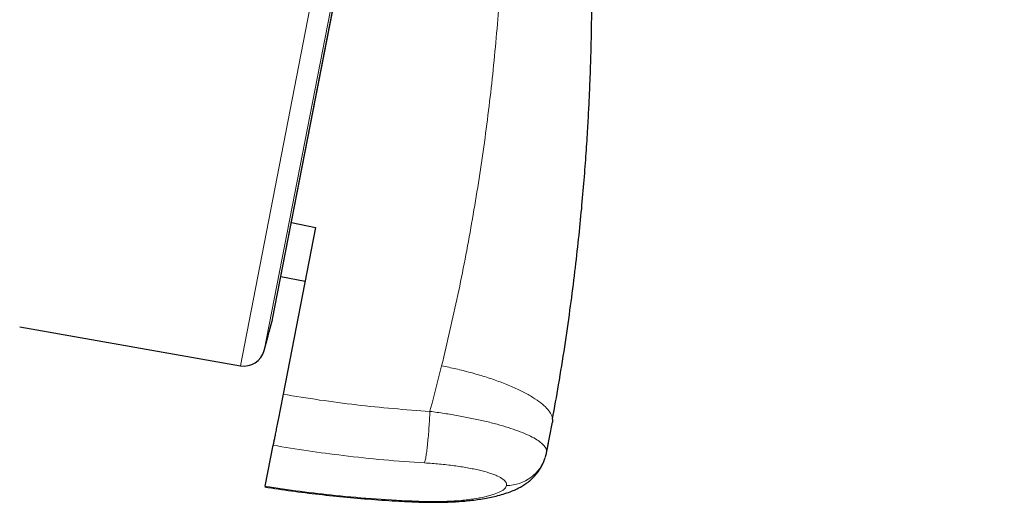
# Model space of a CAD drawing. Header units: millimetres. Extents: x 8 to 2314, y 12 to 2305.
# Tile 148 of 156: x 1638 to 1662, y 1761 to 1773. Entities that reach past the tile are written whole.
import ezdxf

# ---------------------------------------------------------------- set-up
doc = ezdxf.new("R2010")
doc.units = ezdxf.units.MM

msp = doc.modelspace()

# ---------------------------------------------------------------- linework, layer by layer
at = {"color": 252, "linetype": 'Continuous', "lineweight": 0}
for p, q in [((1643.731, 1764.411), (1661.663, 1856.666)), ((1662.056, 1856.116), (1644.301, 1764.774)), ((1644.494, 1765.491), (1661.966, 1855.379)), ((1651.073, 1762.307), (1651.075, 1762.317)), ((1647.968, 1761.157), (1647.969, 1761.142))]:
    msp.add_line(p, q, dxfattribs=at)
at = {"color": 7, "linetype": 'Continuous', "lineweight": 30}
for p, q in [((1644.502, 1765.525), (1661.961, 1855.344)), ((1644.953, 1767.847), (1645.531, 1767.73)), ((1645.531, 1767.73), (1644.753, 1763.727)), ((1644.701, 1766.55), (1645.28, 1766.442)), ((1638.435, 1765.345), (1643.731, 1764.411)), ((1651.075, 1762.317), (1651.216, 1763.054)), ((1651.215, 1763.131), (1651.216, 1763.054)), ((1644.323, 1761.516), (1644.514, 1762.501)), ((1651.074, 1762.315), (1651.119, 1762.548)), ((1651.12, 1762.548), (1651.12, 1762.549)), ((1651.053, 1762.229), (1651.073, 1762.307)), ((1651.073, 1762.307), (1651.074, 1762.315))]:
    msp.add_line(p, q, dxfattribs=at)
for centre, radius, start, end in [((1015.226, 1934.45), 651.556, 344.905144, 344.970478), ((1644.011, 1765.621), 0.5, 344.9705, 349), ((1643.818, 1764.904), 0.5, 260, 344.9051)]:
    msp.add_arc(centre, radius, start, end, dxfattribs=at)
at = {"color": 252, "linetype": 'Continuous', "lineweight": 0}
msp.add_arc((1650.113, 1762.518), 0.983, 270.096, 342.861, dxfattribs=at)
for points, knots in [([(1651.472, 1858.832), (1651.468, 1858.809), (1651.459, 1858.765), (1651.389, 1858.404), (1651.277, 1857.829), (1651.121, 1857.024), (1650.921, 1855.996), (1650.679, 1854.75), (1650.396, 1853.293), (1650.073, 1851.631), (1649.711, 1849.773), (1649.314, 1847.729), (1648.882, 1845.508), (1648.419, 1843.122), (1647.925, 1840.582), (1647.404, 1837.902), (1646.858, 1835.095), (1646.291, 1832.174), (1645.704, 1829.155), (1645.101, 1826.053), (1644.484, 1822.883), (1643.858, 1819.661), (1643.225, 1816.403), (1642.588, 1813.126), (1641.95, 1809.845), (1641.315, 1806.579), (1640.686, 1803.342), (1640.066, 1800.151), (1639.458, 1797.022), (1638.865, 1793.971), (1638.29, 1791.013), (1637.735, 1788.162), (1637.205, 1785.434), (1636.701, 1782.841), (1636.226, 1780.398), (1635.783, 1778.115), (1635.372, 1776.005), (1634.998, 1774.078), (1634.661, 1772.343), (1634.363, 1770.813), (1634.103, 1769.477), (1633.966, 1768.769), (1633.897, 1768.415)], [0, 0, 0, 0, 0.025, 0.05, 0.075, 0.1, 0.125, 0.15, 0.175, 0.2, 0.225, 0.25, 0.275, 0.3, 0.325, 0.35, 0.375, 0.4, 0.425, 0.45, 0.475, 0.5, 0.525, 0.55, 0.575, 0.6, 0.625, 0.65, 0.675, 0.7, 0.725, 0.75, 0.775, 0.8, 0.825, 0.85, 0.875, 0.9, 0.925, 0.95, 0.975, 1, 1, 1, 1]), ([(1632.44, 1769.305), (1632.478, 1769.501), (1632.555, 1769.895), (1632.686, 1770.568), (1632.828, 1771.299), (1632.983, 1772.095), (1633.149, 1772.947), (1633.325, 1773.853), (1633.511, 1774.811), (1633.707, 1775.823), (1633.916, 1776.897), (1634.136, 1778.032), (1634.369, 1779.227), (1634.611, 1780.473), (1634.862, 1781.768), (1635.122, 1783.103), (1635.388, 1784.474), (1635.661, 1785.879), (1635.942, 1787.323), (1636.232, 1788.813), (1636.53, 1790.349), (1636.837, 1791.927), (1637.15, 1793.538), (1637.469, 1795.179), (1637.792, 1796.838), (1638.117, 1798.511), (1638.444, 1800.195), (1638.776, 1801.899), (1639.112, 1803.63), (1639.453, 1805.386), (1639.799, 1807.164), (1640.146, 1808.95), (1640.495, 1810.742), (1640.841, 1812.525), (1641.186, 1814.297), (1641.527, 1816.054), (1641.867, 1817.804), (1642.208, 1819.555), (1642.548, 1821.303), (1642.886, 1823.047), (1643.222, 1824.772), (1643.553, 1826.477), (1643.878, 1828.15), (1644.197, 1829.788), (1644.508, 1831.39), (1644.814, 1832.964), (1645.116, 1834.517), (1645.413, 1836.046), (1645.705, 1837.548), (1645.989, 1839.01), (1646.266, 1840.432), (1646.532, 1841.8), (1646.787, 1843.115), (1647.033, 1844.376), (1647.268, 1845.589), (1647.496, 1846.759), (1647.714, 1847.884), (1647.924, 1848.96), (1648.122, 1849.98), (1648.308, 1850.941), (1648.482, 1851.836), (1648.644, 1852.664), (1648.792, 1853.427), (1648.928, 1854.128), (1649.053, 1854.769), (1649.165, 1855.347), (1649.265, 1855.86), (1649.351, 1856.307), (1649.425, 1856.685), (1649.485, 1856.993), (1649.531, 1857.231), (1649.564, 1857.4), (1649.585, 1857.506), (1649.587, 1857.52), (1649.589, 1857.526)], [0, 0, 0, 0, 0.013945, 0.02789, 0.041835, 0.055781, 0.069728, 0.083426, 0.097126, 0.110826, 0.124528, 0.138481, 0.152437, 0.166395, 0.180356, 0.194319, 0.208035, 0.221754, 0.235476, 0.249202, 0.263181, 0.277165, 0.291153, 0.305146, 0.319147, 0.332905, 0.346672, 0.360448, 0.374234, 0.388281, 0.402337, 0.416398, 0.430461, 0.444524, 0.458331, 0.472132, 0.485923, 0.499702, 0.513718, 0.527724, 0.541722, 0.555714, 0.569704, 0.583443, 0.597184, 0.610928, 0.624677, 0.638684, 0.652696, 0.666713, 0.680732, 0.694752, 0.708523, 0.722296, 0.73607, 0.749845, 0.763872, 0.777899, 0.791927, 0.805955, 0.819984, 0.833763, 0.847543, 0.861323, 0.875104, 0.88909, 0.903078, 0.917066, 0.931055, 0.945045, 0.958784, 0.972523, 0.986262, 1, 1, 1, 1]), ([(1649.573, 1784.314), (1649.642, 1783.777), (1649.78, 1782.702), (1649.926, 1781.087), (1650.026, 1779.473), (1650.077, 1777.863), (1650.079, 1776.255), (1650.033, 1774.651), (1649.935, 1772.999), (1649.78, 1771.299), (1649.563, 1769.556), (1649.287, 1767.826), (1648.958, 1766.108), (1648.691, 1764.975), (1648.558, 1764.409)], [0, 0, 0, 0, 0.080764, 0.161424, 0.241857, 0.322079, 0.402159, 0.482163, 0.56214, 0.650034, 0.737766, 0.825345, 0.912777, 1, 1, 1, 1]), ([(1648.558, 1764.409), (1648.472, 1764.067), (1648.38, 1763.702), (1648.282, 1763.338), (1648.276, 1763.315)], [0, 0, 0, 0, 0.937379, 1, 1, 1, 1]), ([(1648.558, 1764.409), (1648.672, 1764.385), (1648.906, 1764.337), (1649.254, 1764.249), (1649.598, 1764.149), (1649.929, 1764.036), (1650.238, 1763.914), (1650.514, 1763.785), (1650.751, 1763.652), (1650.942, 1763.52), (1651.084, 1763.391), (1651.174, 1763.27), (1651.216, 1763.183), (1651.215, 1763.139), (1651.215, 1763.131)], [0, 0, 0, 0, 0.081879, 0.167146, 0.255333, 0.345843, 0.437972, 0.530931, 0.62389, 0.716018, 0.806528, 0.894713, 0.97998, 1, 1, 1, 1]), ([(1648.276, 1763.315), (1647.982, 1763.336), (1647.393, 1763.377), (1646.511, 1763.469), (1645.63, 1763.583), (1645.045, 1763.679), (1644.753, 1763.727)], [0, 0, 0, 0, 0.2495028, 0.4992037, 0.7495019, 1, 1, 1, 1]), ([(1651.075, 1762.317), (1651.075, 1762.317), (1651.078, 1762.334), (1651.079, 1762.37), (1651.059, 1762.433), (1651.006, 1762.507), (1650.909, 1762.591), (1650.774, 1762.677), (1650.601, 1762.762), (1650.395, 1762.846), (1650.157, 1762.927), (1649.89, 1763.006), (1649.599, 1763.08), (1649.289, 1763.148), (1648.962, 1763.211), (1648.623, 1763.267), (1648.392, 1763.3), (1648.276, 1763.315), (1648.276, 1763.315)], [0, 0, 0, 0, 0.000013, 0.05028, 0.100547, 0.174439, 0.248578, 0.322474, 0.397638, 0.473057, 0.548226, 0.62354, 0.699104, 0.774421, 0.849528, 0.92488, 0.999987, 1, 1, 1, 1]), ([(1644.514, 1762.501), (1644.794, 1762.455), (1645.353, 1762.363), (1646.238, 1762.247), (1647.17, 1762.146), (1647.821, 1762.1), (1648.147, 1762.077)], [0, 0, 0, 0, 0.2319327, 0.4640242, 0.7318898, 1, 1, 1, 1]), ([(1648.147, 1762.077), (1648.267, 1762.069), (1648.449, 1762.056), (1648.685, 1762.031), (1648.913, 1762.003), (1649.129, 1761.97), (1649.327, 1761.932), (1649.512, 1761.891), (1649.674, 1761.847), (1649.811, 1761.799), (1649.929, 1761.75), (1650.018, 1761.699), (1650.077, 1761.647), (1650.115, 1761.597), (1650.115, 1761.559), (1650.115, 1761.535)], [0, 0, 0, 0, 0.112324, 0.170128, 0.227932, 0.339963, 0.397658, 0.455352, 0.566107, 0.623224, 0.680338, 0.788228, 0.843902, 0.899575, 1, 1, 1, 1]), ([(1644.323, 1761.516), (1644.603, 1761.475), (1645.164, 1761.392), (1646.052, 1761.291), (1646.987, 1761.207), (1647.641, 1761.174), (1647.968, 1761.157)], [0, 0, 0, 0, 0.231933, 0.464024, 0.73189, 1, 1, 1, 1]), ([(1647.968, 1761.157), (1648.089, 1761.153), (1648.273, 1761.147), (1648.513, 1761.15), (1648.748, 1761.157), (1648.974, 1761.172), (1649.184, 1761.194), (1649.381, 1761.221), (1649.559, 1761.254), (1649.713, 1761.292), (1649.848, 1761.333), (1649.956, 1761.378), (1650.034, 1761.426), (1650.091, 1761.474), (1650.106, 1761.511), (1650.115, 1761.535)], [0, 0, 0, 0, 0.112324, 0.170128, 0.227932, 0.339963, 0.397658, 0.455352, 0.566107, 0.623224, 0.680338, 0.788228, 0.843902, 0.899575, 1, 1, 1, 1])]:
    msp.add_open_spline(points, degree=3, knots=knots, dxfattribs=at)
at = {"color": 7, "linetype": 'Continuous', "lineweight": 30}
for points, knots in [([(1651.218, 1763.131), (1651.267, 1763.404), (1651.372, 1763.982), (1651.511, 1764.852), (1651.637, 1765.726), (1651.744, 1766.558), (1651.834, 1767.342), (1651.909, 1768.081), (1651.97, 1768.772), (1652.02, 1769.422), (1652.058, 1770.01), (1652.088, 1770.539), (1652.11, 1771.013), (1652.127, 1771.452), (1652.14, 1771.858), (1652.149, 1772.229), (1652.155, 1772.574), (1652.159, 1772.914), (1652.162, 1773.293), (1652.162, 1773.728), (1652.157, 1774.223), (1652.148, 1774.763), (1652.132, 1775.347), (1652.108, 1775.971), (1652.075, 1776.634), (1652.032, 1777.336), (1651.977, 1778.081), (1651.907, 1778.874), (1651.822, 1779.715), (1651.717, 1780.605), (1651.592, 1781.539), (1651.445, 1782.516), (1651.274, 1783.534), (1651.077, 1784.592), (1650.925, 1785.309), (1650.848, 1785.674)], [0, 0, 0, 0, 0.036829, 0.077729, 0.116686, 0.153693, 0.188745, 0.221266, 0.251895, 0.280641, 0.307509, 0.329908, 0.350805, 0.3702, 0.388091, 0.404478, 0.419362, 0.433722, 0.449535, 0.469408, 0.491237, 0.515019, 0.540756, 0.568446, 0.597545, 0.628533, 0.661413, 0.696192, 0.733646, 0.773097, 0.814556, 0.858005, 0.903418, 0.950762, 1, 1, 1, 1]), ([(1644.753, 1763.727), (1644.742, 1763.673), (1644.721, 1763.566), (1644.689, 1763.399), (1644.657, 1763.235), (1644.626, 1763.076), (1644.597, 1762.928), (1644.571, 1762.795), (1644.549, 1762.68), (1644.528, 1762.572), (1644.519, 1762.527), (1644.514, 1762.501)], [0, 0, 0, 0, 0.106168, 0.212336, 0.318507, 0.424679, 0.530787, 0.636895, 0.742982, 0.84907, 1, 1, 1, 1]), ([(1647.969, 1761.141), (1648.025, 1761.138), (1648.139, 1761.134), (1648.311, 1761.131), (1648.485, 1761.132), (1648.662, 1761.136), (1648.843, 1761.143), (1649.024, 1761.155), (1649.203, 1761.171), (1649.376, 1761.192), (1649.544, 1761.217), (1649.708, 1761.246), (1649.871, 1761.283), (1650.037, 1761.328), (1650.193, 1761.38), (1650.331, 1761.437), (1650.446, 1761.495), (1650.54, 1761.552), (1650.624, 1761.611), (1650.709, 1761.681), (1650.797, 1761.768), (1650.879, 1761.871), (1650.946, 1761.977), (1650.998, 1762.081), (1651.027, 1762.153), (1651.037, 1762.187), (1651.038, 1762.19)], [0, 0, 0, 0, 0.041154, 0.085296, 0.127907, 0.172598, 0.22015, 0.268337, 0.317138, 0.366741, 0.415301, 0.465685, 0.518411, 0.574436, 0.635231, 0.683998, 0.725323, 0.762334, 0.789272, 0.818276, 0.857023, 0.894512, 0.930453, 0.964659, 0.996389, 1, 1, 1, 1]), ([(1644.32, 1761.5), (1644.531, 1761.468), (1644.963, 1761.404), (1645.618, 1761.323), (1646.286, 1761.253), (1646.955, 1761.197), (1647.516, 1761.16), (1647.855, 1761.146), (1647.969, 1761.142)], [0, 0, 0, 0, 0.17421, 0.357158, 0.540128, 0.72312, 0.906134, 1, 1, 1, 1])]:
    msp.add_open_spline(points, degree=3, knots=knots, dxfattribs=at)
at = {"color": 252, "linetype": 'Continuous', "lineweight": 0}
msp.add_open_spline([(1648.147, 1762.077), (1648.153, 1762.098), (1648.165, 1762.14), (1648.184, 1762.247), (1648.204, 1762.384), (1648.222, 1762.546), (1648.239, 1762.728), (1648.255, 1762.922), (1648.267, 1763.122), (1648.273, 1763.251), (1648.276, 1763.315)], degree=3, dxfattribs=at)

doc.saveas('drawing.dxf')
